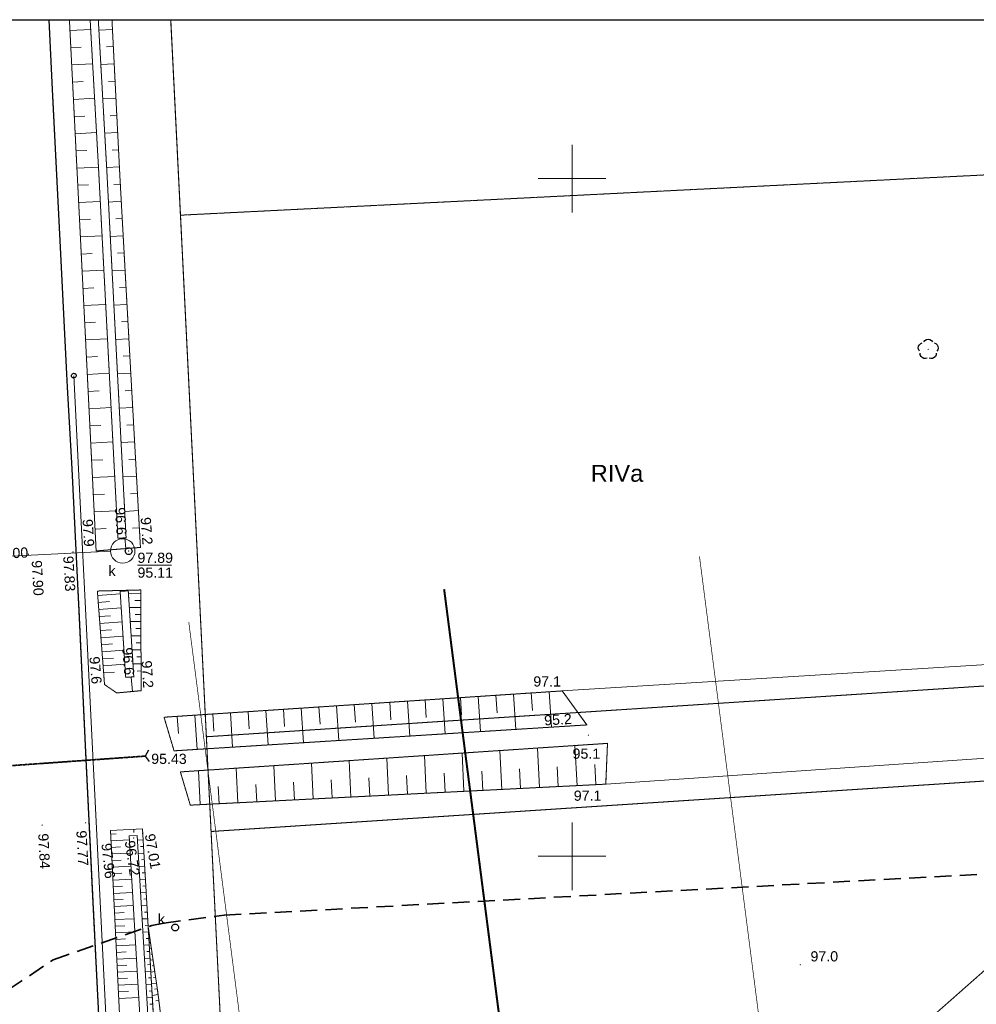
# Model space of a CAD drawing. Extents: x 7422214 to 7520672, y 5676479 to 5816239.
# Tile 38 of 42: x 7474299 to 7481359, y 5784754 to 5792019. Entities that reach past the tile are written whole.
import ezdxf
from ezdxf.enums import TextEntityAlignment as Align

# ---------------------------------------------------------------- set-up
doc = ezdxf.new("R2010")
doc.units = 0
for name, pattern in [('DASHED', [0.75, 0.5, -0.25]), ('HIDDEN', [0.375, 0.25, -0.125]), ('PRZER1-1', [1, 0.5, -0.5]), ('PRZER2_5-1', [1.75, 1.25, -0.5]), ('PRZER3-1', [2, 1.5, -0.5])]:
    doc.linetypes.add(name, pattern=pattern)
doc.layers.get('0').update_dxf_attribs({"linetype": 'CONTINUOUS'})
doc.layers.add('!!mapa dcp', color=254, linetype='CONTINUOUS', lineweight=25)
doc.layers.add('Granica_opracowania', color=12, linetype='DASHED')
doc.styles.add('Arial', font='arial.ttf')

# ---------------------------------------------------------------- blocks, each defined once
blk = doc.blocks.new('GSPRDL1_1')
blk.add_hatch(color=0).paths.add_polyline_path([(0, -0.045), (0.013906, -0.042798), (0.02645, -0.036406), (0.036406, -0.02645), (0.042798, -0.013906), (0.045, 0), (0.042798, 0.013906), (0.036406, 0.02645), (0.02645, 0.036406), (0.013906, 0.042798), (0, 0.045), (-0.013906, 0.042798), (-0.02645, 0.036406), (-0.036406, 0.02645), (-0.042798, 0.013906), (-0.045, 0), (-0.042798, -0.013906), (-0.036406, -0.02645), (-0.02645, -0.036406), (-0.013906, -0.042798)])
at = {"color": 0}
for points in [[(-0.324277, 0.563333), (-0.240553, 0.662679), (-0.127956, 0.727494), (0, 0.75), (0.127956, 0.727494), (0.240553, 0.662679), (0.324277, 0.563333)], [(-0.635969, -0.134326), (-0.70458, -0.024001), (-0.731429, 0.103115), (-0.713292, 0.231763), (-0.652348, 0.346501), (-0.55591, 0.433559), (-0.435555, 0.482485)], [(0.435555, 0.482485), (0.55591, 0.433559), (0.652348, 0.346501), (0.713292, 0.231763), (0.731429, 0.103115), (0.70458, -0.024001), (0.635969, -0.134326)], [(-0.068773, -0.646351), (-0.194901, -0.677512), (-0.324092, -0.663766), (-0.440839, -0.606763), (-0.531129, -0.513345), (-0.584125, -0.394725), (-0.593465, -0.265141)], [(0.593465, -0.265141), (0.584125, -0.394725), (0.531129, -0.513345), (0.440839, -0.606763), (0.324092, -0.663766), (0.194901, -0.677512), (0.068773, -0.646351)]]:
    blk.add_lwpolyline(points, dxfattribs=at)
blk = doc.blocks.new('GSPWPS1')
blk.add_hatch(color=0).paths.add_polyline_path([(-0.045, 0), (-0.043467, -0.011647), (-0.038971, -0.0225), (-0.03182, -0.03182), (-0.0225, -0.038971), (-0.011647, -0.043467), (0, -0.045), (0.011647, -0.043467), (0.0225, -0.038971), (0.03182, -0.03182), (0.038971, -0.0225), (0.043467, -0.011647), (0.045, 0), (0.043467, 0.011647), (0.038971, 0.0225), (0.03182, 0.03182), (0.0225, 0.038971), (0.011647, 0.043467), (0, 0.045), (-0.011647, 0.043467), (-0.0225, 0.038971), (-0.03182, 0.03182), (-0.038971, 0.0225), (-0.043467, 0.011647)])
blk = doc.blocks.new('GSPWPN1')
blk.add_hatch(color=0).paths.add_polyline_path([(-0.045, 0), (-0.043467, -0.011647), (-0.038971, -0.0225), (-0.03182, -0.03182), (-0.0225, -0.038971), (-0.011647, -0.043467), (0, -0.045), (0.011647, -0.043467), (0.0225, -0.038971), (0.03182, -0.03182), (0.038971, -0.0225), (0.043467, -0.011647), (0.045, 0), (0.043467, 0.011647), (0.038971, 0.0225), (0.03182, 0.03182), (0.0225, 0.038971), (0.011647, 0.043467), (0, 0.045), (-0.011647, 0.043467), (-0.0225, 0.038971), (-0.03182, 0.03182), (-0.038971, 0.0225), (-0.043467, 0.011647)])
blk = doc.blocks.new('GUPKSH1')
blk.add_hatch(color=0).paths.add_polyline_path([(-0.045, 0), (-0.043467, -0.011647), (-0.038971, -0.0225), (-0.03182, -0.03182), (-0.0225, -0.038971), (-0.011647, -0.043467), (0, -0.045), (0.011647, -0.043467), (0.0225, -0.038971), (0.03182, -0.03182), (0.038971, -0.0225), (0.043467, -0.011647), (0.045, 0), (0.043467, 0.011647), (0.038971, 0.0225), (0.03182, 0.03182), (0.0225, 0.038971), (0.011647, 0.043467), (0, 0.045), (-0.011647, 0.043467), (-0.0225, 0.038971), (-0.03182, 0.03182), (-0.038971, 0.0225), (-0.043467, 0.011647)])
blk = doc.blocks.new('GUPKSD1_1')
at = {"color": 0}
blk.add_lwpolyline([(0, 0.25), (0.064705, 0.241481), (0.125, 0.216506), (0.176777, 0.176777), (0.216506, 0.125), (0.241481, 0.064705), (0.25, 0), (0.241481, -0.064705), (0.216506, -0.125), (0.176777, -0.176777), (0.125, -0.216506), (0.064705, -0.241481), (0, -0.25), (-0.064705, -0.241481), (-0.125, -0.216506), (-0.176777, -0.176777), (-0.216506, -0.125), (-0.241481, -0.064705), (-0.25, 0), (-0.241481, 0.064705), (-0.216506, 0.125), (-0.176777, 0.176777), (-0.125, 0.216506), (-0.064705, 0.241481)], close=True, dxfattribs=at)
blk = doc.blocks.new('GUPKWZ1_1')
at = {"color": 0}
blk.add_lwpolyline([(0, 0.25), (0.064705, 0.241481), (0.125, 0.216506), (0.176777, 0.176777), (0.216506, 0.125), (0.241481, 0.064705), (0.25, 0), (0.241481, -0.064705), (0.216506, -0.125), (0.176777, -0.176777), (0.125, -0.216506), (0.064705, -0.241481), (0, -0.25), (-0.064705, -0.241481), (-0.125, -0.216506), (-0.176777, -0.176777), (-0.216506, -0.125), (-0.241481, -0.064705), (-0.25, 0), (-0.241481, 0.064705), (-0.216506, 0.125), (-0.176777, 0.176777), (-0.125, 0.216506), (-0.064705, 0.241481)], close=True, dxfattribs=at)
blk = doc.blocks.new('PUNKT')
at = {"color": 0, "lineweight": 15}
blk.add_lwpolyline([(0.0025, 0.000884), (0.0025, -0.000884), (0.000884, -0.0025), (-0.000884, -0.0025), (-0.0025, -0.000884), (-0.0025, 0.000884), (-0.000884, 0.0025), (0.000884, 0.0025)], close=True, dxfattribs=at)
blk = doc.blocks.new('GSLKBA1')
at = {"color": 0}
blk.add_lwpolyline([(0, 0.175), (0.045293, 0.169037), (0.0875, 0.151554), (0.123744, 0.123744), (0.151554, 0.0875), (0.169037, 0.045293), (0.175, 0), (0.169037, -0.045293), (0.151554, -0.0875), (0.123744, -0.123744), (0.0875, -0.151554), (0.045293, -0.169037), (0, -0.175), (-0.045293, -0.169037), (-0.0875, -0.151554), (-0.123744, -0.123744), (-0.151554, -0.0875), (-0.169037, -0.045293), (-0.175, 0), (-0.169037, 0.045293), (-0.151554, 0.0875), (-0.123744, 0.123744), (-0.0875, 0.151554), (-0.045293, 0.169037)], close=True, dxfattribs=at)
blk = doc.blocks.new('GSLIPS2')
at = {"color": 0}
blk.add_lwpolyline([(0.263554, 0.424899), (0, 0), (0.263389, -0.425001)], dxfattribs=at)
blk = doc.blocks.new('mapa dcp')
at = {"layer": '!!mapa dcp', "color": 252, "linetype": 'PRZER3-1', "lineweight": 18}
for points in [[(1974.1, 14020.2), (2045.9, 12577.6), (2237.2, 8728.8), (2272, 8029.7), (2452.2, 4404.9), (-1643.1, 4190.1), (-3351.1, 8686.1), (-354.3, 8851.9), (-519.3, 12449.2), (-591.4, 14020.2)], [(1450.9, 6530.1), (1399.9, 7553.1), (1347.9, 8613.1), (1298.9, 9655.1), (1245.9, 10706.1), (1211.9, 11309.1), (1206.9, 11408.1), (1155.9, 12437.1), (1101.9, 13504.1), (1076.2, 14020.2)], [(11501.5, 14020.2), (11336.9, 13042.5), (2045.9, 12577.6), (2237.2, 8728.8), (10634.6, 9276.8), (15236.5, 13415.2), (15218.2, 14020.2)], [(11501.5, 14020.2), (11336.9, 13042.5), (2045.9, 12577.6), (2237.2, 8728.8), (10634.6, 9276.8), (15236.5, 13415.2), (15218.2, 14020.2)], [(32419.2, 9209.4), (13810.5, 8149.4), (12412.4, 9393.1), (10634.6, 9276.8), (2237.2, 8728.8), (2272, 8029.7), (9690.8, 8513.7), (12165.6, 8676.1), (13561.6, 7434.5), (32419.2, 8508.1)], [(32419.2, 8508.1), (13561.6, 7434.5), (12165.6, 8676.1), (9690.8, 8513.7), (5209.1, 4559.6), (25971.9, 5725.1), (29525.6, 5924.3), (32419.2, 6023)], [(32419.2, 8508.1), (13561.6, 7434.5), (12165.6, 8676.1), (9690.8, 8513.7), (5209.1, 4559.6), (25971.9, 5725.1), (29525.6, 5924.3), (32419.2, 6023)], [(32419.2, 6023), (29525.6, 5924.3), (25971.9, 5725.1), (5209.1, 4559.6), (9690.8, 8513.7), (2272, 8029.7), (2452.2, 4404.9), (2641.9, 2978.1), (4149.9, 1483.1), (6064.9, 791.1), (6703.3, 790.9), (6704.3, 769.9), (20715.4, 1622.5), (32419.2, 2334.6)], [(32419.2, 6023), (29525.6, 5924.3), (25971.9, 5725.1), (5209.1, 4559.6), (9690.8, 8513.7), (2272, 8029.7), (2452.2, 4404.9), (2641.9, 2978.1), (4149.9, 1483.1), (6064.9, 791.1), (6703.3, 790.9), (6704.3, 769.9), (20715.4, 1622.5), (32419.2, 2334.6)]]:
    blk.add_lwpolyline(points, dxfattribs=at)
at = {"layer": '!!mapa dcp', "color": 252, "linetype": 'Continuous', "lineweight": 18}
for points in [[(-591.4, 14020.2), (-354.3, 8851.9), (-3351.1, 8686.1), (-1643.1, 4190.1), (2452.2, 4404.9), (1974.1, 14020.2)], [(25506.3, 14020.2), (25971.9, 5725.1), (2452.2, 4404.9), (1974.1, 14020.2)], [(1230.8, 13939.7), (1383.7, 13947.4)], [(1444.1, 13943), (1544.4, 13948.1)], [(1237.2, 13812.9), (1314, 13816.7)], [(1550.8, 13821.3), (1501.1, 13818.7)], [(1243.6, 13686), (1398, 13693.8)], [(1458.5, 13689.4), (1557.2, 13694.4)], [(1250, 13559.2), (1327.6, 13563.1)], [(1563.7, 13567.6), (1514.7, 13565.1)], [(1256.4, 13432.4), (1412.4, 13440.3)], [(1472.9, 13435.9), (1570.1, 13440.8)], [(1262.8, 13305.6), (1341.2, 13309.5)], [(1576.5, 13314), (1528.3, 13311.5)], [(1269.3, 13178.7), (1426.7, 13186.7)], [(1487.2, 13182.3), (1582.9, 13187.1)], [(1275.7, 13051.9), (1354.8, 13055.9)], [(1589.3, 13060.3), (1541.9, 13057.9)], [(1282.1, 12925.1), (1441.1, 12933.1)], [(1501.6, 12928.7), (1595.8, 12933.5)], [(1288.5, 12798.3), (1368.1, 12802.3)], [(1602.4, 12806.7), (1555.3, 12804.1)], [(1294.9, 12671.5), (1454.4, 12679.5)], [(1514.9, 12674.7), (1609.4, 12679.9)], [(1301.3, 12544.6), (1381.2, 12548.7)], [(1616.4, 12553.1), (1569, 12550.5)], [(1307.7, 12417.8), (1467.8, 12425.9)], [(1528.2, 12421), (1623.5, 12426.3)], [(1314.1, 12291), (1394.3, 12295)], [(1630.5, 12299.5), (1582.7, 12296.9)], [(1320.5, 12164.2), (1481.1, 12172.3)], [(1541.5, 12167.4), (1637.5, 12172.7)], [(1326.9, 12037.3), (1407.3, 12041.4)], [(1644.5, 12045.9), (1596.4, 12043.3)], [(1333.3, 11910.5), (1494.4, 11918.6)], [(1554.8, 11913.8), (1651.6, 11919.1)], [(1339.6, 11783.7), (1420.3, 11787.7)], [(1658.6, 11792.4), (1610, 11789.7)], [(1346, 11656.9), (1507.7, 11665)], [(1568.2, 11660.2), (1665.6, 11665.6)], [(1352.3, 11530), (1433.3, 11534.1)], [(1672.6, 11538.8), (1623.7, 11536.1)], [(1358.7, 11403.2), (1521, 11411.3)], [(1581.5, 11406.5), (1679.7, 11412)], [(1560.4, 5401), (1258.9, 11393.4)], [(1365, 11276.4), (1446.3, 11280.4)], [(1686.7, 11285.2), (1637.4, 11282.5)], [(1371.4, 11149.5), (1534.3, 11157.7)], [(1594.8, 11152.9), (1693.7, 11158.4)], [(1377.7, 11022.7), (1459.3, 11026.8)], [(1700.8, 11031.6), (1651.1, 11028.9)], [(1384.1, 10895.9), (1547.6, 10904.1)], [(1608.1, 10899.3), (1707.8, 10904.8)], [(1390.4, 10769.1), (1472.4, 10773.2)], [(1714.8, 10778), (1664.8, 10775.2)], [(1396.8, 10642.2), (1560.9, 10650.5)], [(1621.4, 10645.7), (1721.8, 10651.2)], [(1403.1, 10515.4), (1485.4, 10519.5)], [(1728.9, 10524.4), (1678.4, 10521.6)], [(1409.5, 10388.6), (1574.2, 10396.8)], [(1634.7, 10392), (1735.9, 10397.6)], [(1415.8, 10261.8), (1498.4, 10265.9)], [(1742.9, 10270.9), (1692.1, 10268)], [(1642.3, 10117.4), (1636, 10196.5)], [(306, 10038), (1531.6, 10098.3)], [(1621.8, 9808.8), (1621.9, 9806.2)], [(1435.4, 9771.6), (1602.1, 9784.4)], [(1662.1, 9787.2), (1753.6, 9787.5)], [(1439.4, 9719.6), (1522.5, 9726)], [(1443.4, 9667.7), (1608.9, 9680.4)], [(1668.8, 9683), (1753.9, 9683.2)], [(1753.8, 9735.4), (1709.6, 9735.2)], [(1447.4, 9615.7), (1529.8, 9622)], [(1754.1, 9631.1), (1713.1, 9631)], [(1451.4, 9563.7), (1615.6, 9576.3)], [(1455.4, 9511.8), (1537.2, 9518)], [(1675.5, 9578.7), (1754.3, 9579)], [(1754.4, 9526.9), (1716.7, 9526.8)], [(1459.4, 9459.8), (1622.3, 9472.3)], [(1682.3, 9474.5), (1754.6, 9474.8)], [(28652, 9193.6), (25670.7, 9048.6), (19716.2, 8723), (17151, 8572.4), (14532.7, 8390), (14057, 8337.1), (13890.2, 8380.2), (13787.4, 8442.8), (13677.1, 8547), (13138.9, 9097.8), (12949.1, 9252.5), (12680.5, 9387.3), (12460.9, 9452.2), (12171.9, 9474.5), (9510.7, 9354.4), (4863.9, 9067.1), (5044.9, 8816.1), (1999, 8625)], [(1463.4, 9407.8), (1544.5, 9414)], [(1754.8, 9422.6), (1720.2, 9422.5)], [(1467.4, 9355.8), (1629, 9368.3)], [(1471.4, 9303.9), (1551.9, 9310)], [(1689, 9370.3), (1754.9, 9370.5)], [(1755.1, 9318.4), (1723.7, 9318.3)], [(1475.3, 9251.9), (1635.7, 9264.2)], [(1695.7, 9266.1), (1755.3, 9266.3)], [(1479.3, 9199.9), (1559.2, 9206.1)], [(1692.8, 9063.1), (1682.7, 9169.8)], [(1755.5, 9214.1), (1727.3, 9214)], [(4113, 9017.5), (4121.5, 8888.1)], [(4243.6, 9026.1), (4260.7, 8766.9)], [(4374.2, 9034.7), (4382.8, 8904.9)], [(4504.9, 9043.4), (4522.1, 8783.3)], [(4635.5, 9052), (4644.1, 8921.7)], [(4766.2, 9060.6), (4783.4, 8799.7)], [(2937.2, 8939.9), (2954, 8684.9)], [(3067.8, 8948.5), (3076.3, 8820.8)], [(3198.5, 8957.1), (3215.4, 8701.3)], [(3329.1, 8965.8), (3337.6, 8837.6)], [(3459.8, 8974.4), (3476.7, 8717.7)], [(3590.4, 8983), (3598.9, 8854.5)], [(3721, 8991.6), (3738, 8734.1)], [(3851.7, 9000.3), (3860.2, 8871.3)], [(3982.3, 9008.9), (3999.4, 8750.5)], [(2022.7, 8879.5), (2031, 8753.5)], [(2153.3, 8888.1), (2170, 8635.7)], [(2284, 8896.8), (2292.3, 8770.4)], [(2414.6, 8905.4), (2431.3, 8652.1)], [(2545.3, 8914), (2553.6, 8787.2)], [(2675.9, 8922.6), (2692.7, 8668.5)], [(2806.5, 8931.3), (2814.9, 8804)], [(2045.6, 8469.4), (5197.9, 8680.1), (5184.9, 8379.1), (9578.6, 8679.7), (12122.7, 8807.2), (12340, 8775.9), (12501.4, 8715.4), (12630.4, 8626.2), (12755.7, 8499.1), (13231.8, 8040.6), (13403.1, 7885.8), (13581.9, 7789), (13757.7, 7745.9), (14656.1, 7792), (17122.5, 7941.3), (19793.7, 8086.5), (25693, 8396.1), (28652.1, 8508.8)], [(4973, 8368.4), (4958, 8664)], [(3860.5, 8312.1), (3846.5, 8589.8)], [(4138.6, 8326.2), (4124.4, 8608.3)], [(4416.8, 8340.2), (4402.3, 8626.9)], [(4694.9, 8354.3), (4680.1, 8645.5)], [(2748.1, 8255.9), (2734.9, 8515.5)], [(3026.2, 8269.9), (3012.8, 8534.1)], [(3304.3, 8284), (3290.7, 8552.6)], [(3582.4, 8298.1), (3568.6, 8571.2)], [(4833.9, 8361.3), (4826.5, 8508)], [(5112, 8375.4), (5104.5, 8524.4)], [(2191.8, 8227.8), (2179.1, 8478.4)], [(2469.9, 8241.8), (2457, 8496.9)], [(3721.5, 8305.1), (3714.5, 8442.8)], [(3999.6, 8319.1), (3992.5, 8459.1)], [(4277.7, 8333.2), (4270.5, 8475.4)], [(4555.8, 8347.3), (4548.5, 8491.7)], [(2330.9, 8234.8), (2324.5, 8361.2)], [(2609, 8248.8), (2602.5, 8377.5)], [(2887.1, 8262.9), (2880.5, 8393.8)], [(3165.2, 8277), (3158.5, 8410.2)], [(3443.3, 8291), (3436.5, 8426.5)], [(1530.3, 8009.4), (1570.5, 8011.4)], [(1701.9, 8046.6), (1703.2, 8023.1)], [(1532.7, 7960.9), (1668.7, 7967.7)], [(1729.1, 7965.3), (1769.8, 7967.7)], [(1535.1, 7912.5), (1603.4, 7915.9)], [(1537.6, 7864), (1674.5, 7870.8)], [(1734.8, 7868.4), (1775.5, 7870.9)], [(1772.7, 7919.3), (1752.3, 7918.1)], [(1540, 7815.5), (1608.7, 7819)], [(1778.4, 7822.4), (1758.1, 7821.2)], [(1542.4, 7767.1), (1680.2, 7774)], [(1544.8, 7718.6), (1614, 7722.1)], [(1740.6, 7771.6), (1781.3, 7774)], [(1784.1, 7725.6), (1763.8, 7724.3)], [(1547.2, 7670.2), (1686, 7677.1)], [(1746.4, 7674.7), (1787, 7677.1)], [(1549.6, 7621.7), (1619.3, 7625.2)], [(1552, 7573.2), (1691.8, 7580.2)], [(1752.1, 7577.8), (1792.7, 7580.2)], [(1789.9, 7628.7), (1769.6, 7627.5)], [(1554.5, 7524.8), (1624.6, 7528.3)], [(1795.6, 7531.8), (1775.3, 7530.6)], [(1556.9, 7476.3), (1697.5, 7483.3)], [(1559.3, 7427.9), (1629.9, 7431.4)], [(1757.9, 7481), (1798.5, 7483.4)], [(1801.4, 7434.9), (1781.1, 7433.7)], [(1561.7, 7379.4), (1703.3, 7386.5)], [(1763.7, 7384.1), (1804.2, 7386.5)], [(1564.1, 7330.9), (1635.2, 7334.5)], [(1566.5, 7282.5), (1709.1, 7289.6)], [(1769.5, 7287.2), (1810, 7289.6)], [(1807.1, 7338.1), (1786.8, 7336.9)], [(1812.4, 7296.5), (1811.1, 7296.3)], [(1568.9, 7234), (1640.5, 7237.6)], [(1812.8, 7241.2), (1792.6, 7240)], [(1818.7, 7253.7), (1812.3, 7252.8)], [(1825, 7211), (1819.9, 7210.2)], [(1571.4, 7185.6), (1714.9, 7192.7)], [(1573.8, 7137.1), (1645.8, 7140.7)], [(1775.2, 7190.4), (1815.7, 7192.7)], [(1818.6, 7144.3), (1798.3, 7143.1)], [(1831.3, 7168.2), (1817.4, 7166.1)], [(1837.6, 7125.4), (1828.8, 7124.1)], [(1576.2, 7088.6), (1720.6, 7095.8)], [(1781, 7093.5), (1821.4, 7095.9)], [(1843.9, 7082.7), (1822.5, 7079.5)], [(1578.6, 7040.2), (1651.1, 7043.8)], [(1581, 6991.7), (1726.4, 6999)], [(1786.8, 6996.6), (1827.2, 6999)], [(1824.3, 7047.4), (1804.1, 7046.2)], [(1856.5, 6997.1), (1827.7, 6992.9)], [(1850.2, 7039.9), (1837.7, 7038)], [(1583.4, 6943.2), (1656.4, 6946.9)], [(1830, 6950.6), (1809.8, 6949.4)], [(1869.1, 6911.6), (1832.8, 6906.2)], [(1862.8, 6954.4), (1846.5, 6952)], [(1585.9, 6894.8), (1732.2, 6902.1)], [(1588.3, 6846.3), (1661.7, 6850)], [(1792.6, 6899.7), (1832.9, 6902.1)], [(1835.8, 6853.7), (1815.6, 6852.5)], [(1875.4, 6868.8), (1855.4, 6865.9)], [(1590.7, 6797.9), (1737.9, 6805.2)], [(1798.3, 6802.9), (1838.6, 6805.3)], [(1881.4, 6826), (1837.8, 6820.6)], [(1886.8, 6783.1), (1863.6, 6780.2)], [(1841.5, 6756.8), (1821.4, 6755.6)]]:
    blk.add_lwpolyline(points, dxfattribs=at)
at = {"layer": '!!mapa dcp', "color": 252, "linetype": 'Continuous', "lineweight": 25}
blk.add_lwpolyline([(1450.9, 6530.1), (1399.9, 7553.1), (1347.9, 8613.1), (1298.9, 9655.1), (1245.9, 10706.1), (1211.9, 11309.1), (1206.9, 11408.1), (1155.9, 12437.1), (1101.9, 13504.1), (1076.2, 14020.2)], dxfattribs=at)
at = {"layer": '!!mapa dcp', "color": 252, "linetype": 'PRZER2_5-1', "lineweight": 18}
for points in [[(1540.7, 14020.2), (1599.9, 12851.1), (1750.9, 10126.1), (1423.9, 10100.1), (1323.9, 12097.1), (1226.7, 14020.2)], [(1439.8, 14020.2), (1501.9, 12922.1), (1644.9, 10197.1), (1584.9, 10193.1), (1441.9, 12918.1), (1379.6, 14020.2)]]:
    blk.add_lwpolyline(points, dxfattribs=at)
at = {"layer": '!!mapa dcp', "color": 252, "linetype": 'Continuous', "lineweight": 18, "flags": 128}
for points in [[(4935.9, 12597.1), (4935.9, 13097.1)], [(5185.9, 12847.1), (4685.9, 12847.1)], [(4935.9, 7597.1), (4935.9, 8097.1)], [(5185.9, 7847.1), (4685.9, 7847.1)]]:
    blk.add_lwpolyline(points, dxfattribs=at)
at = {"layer": '!!mapa dcp', "color": 252, "linetype": 'Continuous', "lineweight": 18}
blk.add_lwpolyline([(1620.2, 10010, -1), (1620.2, 10190, -1)], format="xyb", close=True, dxfattribs=at)
at = {"layer": '!!mapa dcp', "color": 252, "linetype": 'Continuous', "lineweight": 13, "flags": 128}
blk.add_lwpolyline([(1728.9, 9994.9), (1980.9, 9994.9)], dxfattribs=at)
at = {"layer": '!!mapa dcp', "color": 252, "linetype": 'PRZER2_5-1', "lineweight": 18}
for points in [[(1432.9, 9804.1), (1753.5, 9812.1), (1755.9, 9069.1), (1575.9, 9052.1), (1485.9, 9114.1)], [(1601, 9802.1), (1660.9, 9806), (1701.9, 9171), (1642, 9167.1)], [(4863.9, 9067.1), (1924.9, 8873.1), (1999, 8625), (5044.9, 8816.1)], [(2118.9, 8224.1), (5184.9, 8379.1), (5197.9, 8680.1), (2045.6, 8469.4)], [(2275.9, 2925.1), (2078.9, 5242.1), (1879.9, 6838.1), (1807.9, 7327.1), (1872.9, 6226.1), (1894.9, 6021.1), (2181.9, 2923.1)]]:
    blk.add_lwpolyline(points, close=True, dxfattribs=at)
at = {"layer": '!!mapa dcp', "color": 252, "linetype": 'PRZER1-1', "lineweight": 35}
blk.add_lwpolyline([(211.9, 8474.1), (1786.9, 8586.1)], dxfattribs=at)
at = {"layer": '!!mapa dcp', "color": 252, "linetype": 'HIDDEN', "lineweight": 35, "ltscale": 500}
blk.add_lwpolyline([(463.9, 6652.1), (1105.9, 7083.1), (1835.9, 7336.1), (1922.9, 7354.1), (2368.9, 7412.1), (11007.9, 7880.1), (15664.9, 8166.1), (16375.9, 8125.1), (17112.9, 7893.1), (17765.9, 7480.1), (18291.9, 6913.1), (18655.9, 6231.1)], dxfattribs=at)
at = {"layer": '!!mapa dcp', "color": 252, "linetype": 'Continuous', "lineweight": 18}
for points in [[(1528.9, 8037.1), (1764.9, 8050.1), (1872.9, 6226.1), (1894.9, 6021.1), (2181.9, 2923.1), (1952.9, 2891.1), (1808.9, 4112.1), (1663.9, 5328.1)], [(1666.9, 7997.1), (1726.9, 8001.1), (1832.9, 6222.1), (1854.9, 6017.1), (2141.9, 2920.1), (2081.9, 2914.1), (1794.9, 6011.1), (1772.9, 6218.1)]]:
    blk.add_lwpolyline(points, close=True, dxfattribs=at)
at = {"color": 252}
blk.add_lwpolyline([(-12278.8, 14020.2), (32419.2, 14020.2), (32419.2, -8794.3), (-12278.8, -8794.3)], close=True, dxfattribs=at)
at = {"layer": '!!mapa dcp', "color": 252, "linetype": 'Continuous', "lineweight": 18, "xscale": 100, "yscale": 100, "zscale": 100}
for name, p in [('GSPRDL1_1', (7564.9, 11587.1)), ('GUPKSD1_1', (2006.9, 7321.1))]:
    blk.add_blockref(name, p, dxfattribs=at)
at = {"layer": '!!mapa dcp', "color": 252, "linetype": 'Continuous', "lineweight": 18, "xscale": 100, "yscale": 100, "zscale": 100, "rotation": 92.88061208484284}
for name, p in [('GSLKBA1', (1258.9, 11393.4)), ('PUNKT', (1269, 11193.7)), ('PUNKT', (1269, 11193.7)), ('PUNKT', (1286.6, 10844.1)), ('PUNKT', (1286.6, 10844.1)), ('PUNKT', (1304.1, 10494.5)), ('PUNKT', (1304.1, 10494.5)), ('PUNKT', (1321.7, 10145)), ('PUNKT', (1321.7, 10145)), ('PUNKT', (1339.3, 9795.4)), ('PUNKT', (1339.3, 9795.4)), ('PUNKT', (1356.9, 9445.9)), ('PUNKT', (1356.9, 9445.9)), ('PUNKT', (1374.5, 9096.3)), ('PUNKT', (1374.5, 9096.3)), ('PUNKT', (1392.1, 8746.8)), ('PUNKT', (1392.1, 8746.8)), ('PUNKT', (1409.7, 8397.2)), ('PUNKT', (1409.7, 8397.2)), ('PUNKT', (1427.3, 8047.6)), ('PUNKT', (1427.3, 8047.6)), ('PUNKT', (1444.9, 7698.1)), ('PUNKT', (1444.9, 7698.1)), ('PUNKT', (1462.5, 7348.5)), ('PUNKT', (1462.5, 7348.5)), ('PUNKT', (1480, 6999)), ('PUNKT', (1480, 6999))]:
    blk.add_blockref(name, p, dxfattribs=at)
at = {"layer": '!!mapa dcp', "color": 252, "linetype": 'Continuous', "lineweight": 5, "xscale": 100, "yscale": 100, "zscale": 100}
for name, p in [('GSPWPN1', (1644.9, 10197.1)), ('GSPWPN1', (1423.9, 10100.1)), ('GUPKSH1', (1663.9, 10099.1)), ('GSPWPN1', (1750.9, 10126.1)), ('GSPWPS1', (924.9, 10075.1)), ('GSPWPS1', (1252.9, 10092.1)), ('GSPWPN1', (1701.9, 9171)), ('GSPWPN1', (1485.9, 9114.1)), ('GSPWPN1', (1755.9, 9069.1)), ('GSPWPN1', (4863.9, 9067.1)), ('GSPWPN1', (5044.9, 8816.1)), ('GSPWPN1', (5056.9, 8740.1)), ('GSPWPN1', (5197.9, 8680.1)), ('GSPWPS1', (1786.9, 8586.1)), ('GSPWPN1', (5184.9, 8379.1)), ('GSPWPS1', (1024.9, 8077.1)), ('GSPWPS1', (1345.9, 8094.1)), ('GSPWPS1', (1765.9, 8016.1)), ('GSPWPS1', (1531.9, 7964.1)), ('GSPWPS1', (1700.9, 7982.1)), ('GSPWPN1', (6620.9, 7046.1))]:
    blk.add_blockref(name, p, dxfattribs=at)
at = {"layer": '!!mapa dcp', "color": 252, "linetype": 'Continuous', "lineweight": 13, "xscale": 100, "yscale": 100, "zscale": 100}
blk.add_blockref('GUPKWZ1_1', (1663.9, 10099.1), dxfattribs=at)
at = {"layer": '!!mapa dcp', "color": 252, "linetype": 'Continuous', "lineweight": 25, "xscale": 99.99999999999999, "yscale": 99.99999999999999, "zscale": 99.99999999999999, "rotation": 4.067519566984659}
blk.add_blockref('GSLIPS2', (1786.9, 8586.1), dxfattribs=at)
at = {"layer": '!!mapa dcp', "color": 252, "linetype": 'Continuous', "lineweight": 0, "style": 'Arial'}
blk.add_text('RIVa', height=125, dxfattribs=at).set_placement((5268.1, 10610.3), align=Align.CENTER)
for s, rotation, p in [('96.6', 273.3309, (1574.4, 10216.5)), ('97.9', 273.40772, (1335.5, 10129.6)), ('97.2', 274.08083, (1766.6, 10143.2)), ('k', 360, (1567.2, 9916.2)), ('96.6', 274.21381, (1632, 9181.9)), ('97.6', 274.62831, (1390.7, 9115.2)), ('97.2', 273.5525, (1771.8, 9085.6))]:
    blk.add_text(s, height=75, rotation=rotation, dxfattribs=at).set_placement(p, align=Align.RIGHT)
blk.add_text('kd400', height=75, rotation=2.8149, dxfattribs=at).set_placement((781.9, 10044.9), align=Align.CENTER)
for s, rotation, p in [('97.90', 273.18225, (947.8, 10029.3)), ('97.83', 273.30719, (1180.8, 10061.2)), ('97.89', 360, (1728.9, 10012.1)), ('95.11', 360, (1728.9, 9902.6)), ('95.2', 3.31831, (4732.7, 8812.1)), ('95.43', 360, (1830.3, 8528.5)), ('97.84', 273.01824, (996.1, 8014)), ('97.77', 273.09302, (1277.8, 8035.7)), ('97.01', 279.8462, (1782.4, 8006.2)), ('97.96', 276.16344, (1462.5, 7939.3)), ('96.72', 278.3651, (1634.6, 7957.3))]:
    blk.add_text(s, height=75, rotation=rotation, dxfattribs=at).set_placement(p)
for s, p in [('97.1', (4650.5, 9099.4)), ('95.1', (4940.3, 8566.6)), ('97.1', (4948.9, 8256.7)), ('97.0', (6695.9, 7071.1))]:
    blk.add_text(s, height=75, dxfattribs=at).set_placement(p)
blk.add_text('k', height=75, dxfattribs=at).set_placement((1931.9, 7346.1), align=Align.RIGHT)

msp = doc.modelspace()

# ---------------------------------------------------------------- linework, layer by layer
at = {"layer": 'Granica_opracowania', "color": 171, "linetype": 'DASHED', "ltscale": 5}
for points, const_width in [([(7479315.9, 5788060.1), (7481217.5, 5773326.7)], 5), ([(7477431.5, 5787816.9), (7479333.1, 5773083.5)], 15), ([(7475547.1, 5787573.7), (7477448.8, 5772840.3)], 5)]:
    msp.add_lwpolyline(points, dxfattribs=dict(at, const_width=const_width))

# ---------------------------------------------------------------- block references
msp.add_blockref('mapa dcp', (7473439.4, 5777999.2))

doc.saveas('drawing.dxf')
